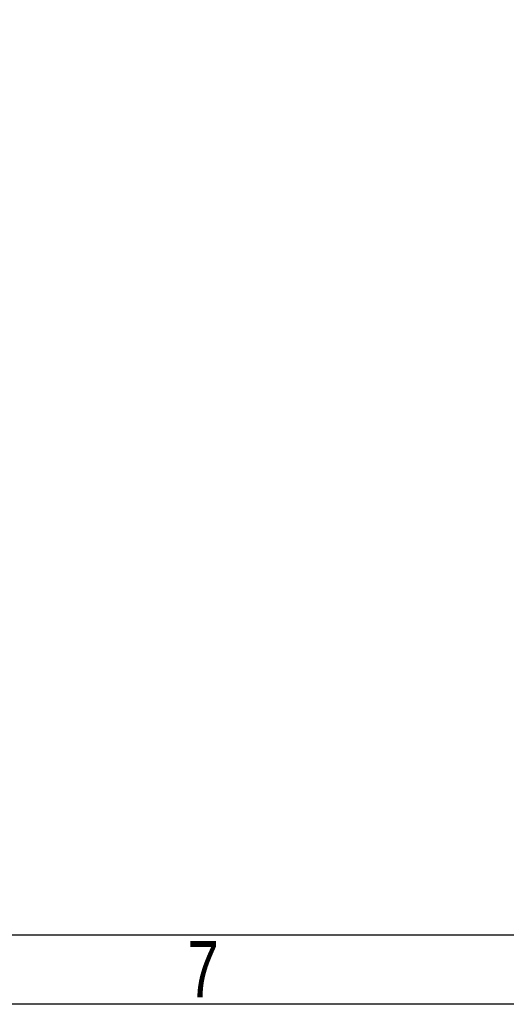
# Model space of a CAD drawing. Extents: x -19 to 391, y -43 to 244.
# Tile 10 of 31: x 297 to 333, y -43 to 28. Entities that reach past the tile are written whole.
import ezdxf

# ---------------------------------------------------------------- set-up
doc = ezdxf.new("R2010")
doc.units = 0
doc.layers.add('BOARD_GEOMETRY_DIMENSION', color=2, linetype='CONTINUOUS')
doc.layers.add('BOARD_GEOMETRY_SILKSCREEN_TOP', color=1, linetype='CONTINUOUS')

msp = doc.modelspace()

# ---------------------------------------------------------------- linework, layer by layer
at = {"layer": 'BOARD_GEOMETRY_DIMENSION'}
msp.add_lwpolyline([(-19.05, -43.18), (-19.05, 243.819934), (390.949942, 243.819934), (390.949942, -43.18)], close=True, dxfattribs=at)
msp.add_lwpolyline([(-14.05001, -38.179756), (385.949952, -38.179756)], dxfattribs=at)
at = {"layer": 'BOARD_GEOMETRY_SILKSCREEN_TOP'}
msp.add_lwpolyline([(-19.05, -43.18), (-19.05, 243.819934), (390.949942, 243.819934), (390.949942, -43.18)], close=True, dxfattribs=at)
msp.add_lwpolyline([(-14.05001, -38.179756), (385.949952, -38.179756)], dxfattribs=at)

# ---------------------------------------------------------------- texts
at = {"layer": 'BOARD_GEOMETRY_DIMENSION', "width": 0.75}
msp.add_text('7', height=4.064, dxfattribs=at).set_placement((309.550054, -42.679874))
at = {"layer": 'BOARD_GEOMETRY_SILKSCREEN_TOP', "width": 0.75}
msp.add_text('7', height=4.064, dxfattribs=at).set_placement((309.550054, -42.679874))

doc.saveas('drawing.dxf')
